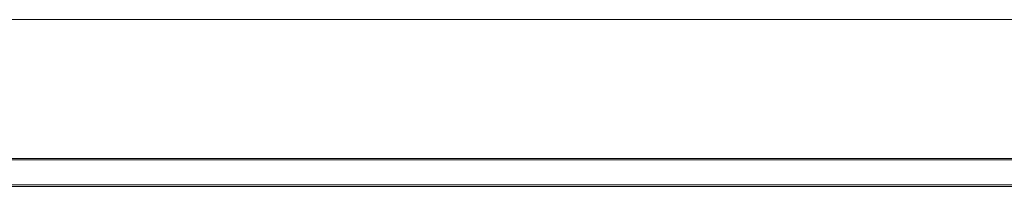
# Model space of a CAD drawing. Header units: millimetres. Extents: x 1 to 1188, y 1 to 840.
# Tile 4 of 6: x 652 to 864, y 254 to 290. Entities that reach past the tile are written whole.
import ezdxf

# ---------------------------------------------------------------- set-up
doc = ezdxf.new("R2010")
doc.units = ezdxf.units.MM
doc.header["$LTSCALE"] = 0.6
doc.linetypes.add('XKITLINE00', pattern=[0])
doc.layers.add('Part', color=2, linetype='Continuous', lineweight=0)
doc.layers.add('Z-DIMENSIONS', color=1, linetype='Continuous', lineweight=0)

msp = doc.modelspace()

# ---------------------------------------------------------------- linework, layer by layer
at = {"layer": 'Part', "color": 2, "linetype": 'XKITLINE00', "lineweight": 0}
for p, q in [((1003.39, 260.3), (189.48, 260.3)), ((1003.39, 260), (189.48, 260)), ((189.48, 254.6), (1003.39, 254.6)), ((1003.39, 254.3), (189.48, 254.3))]:
    msp.add_line(p, q, dxfattribs=at)
at = {"layer": 'Z-DIMENSIONS', "color": 7, "linetype": 'XKITLINE00', "lineweight": 0}
msp.add_line((169.39, 290.23), (1003.39, 290.23), dxfattribs=at)

doc.saveas('drawing.dxf')
